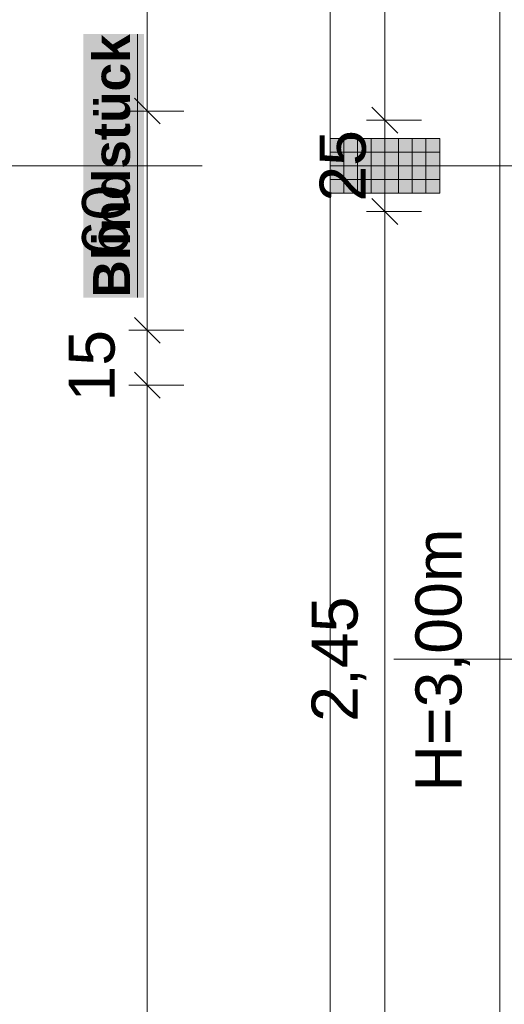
# Model space of a CAD drawing. Header units: metres. Extents: x -111 to 152, y -132 to 99.
# Tile 43 of 256: x -40.67 to -39.35, y -10.39 to -7.7. Entities that reach past the tile are written whole.
import ezdxf

# ---------------------------------------------------------------- set-up
doc = ezdxf.new("R2010")
doc.units = ezdxf.units.M
doc.header["$PDMODE"] = 1
doc.header["$PDSIZE"] = -2
doc.linetypes.add('Achsen 01', pattern=[5.291531, 3.175, -1.058062, 0.352704, -0.705764])
doc.linetypes.add('Raster 01', pattern=[2, 1, -1])
doc.layers.get('0').update_dxf_attribs({"lineweight": 25})
for name, color, linetype, lineweight, true_color in [('014_Fassadenarbeiten-000 Aufsicht Betonfertigteile', 7, 'Continuous', 9, 0xc0c0c0), ('AV1-Achsen', 1, 'Achsen 01', 18, 0xff0000), ('AV1-Raster', 7, 'Raster 01', 9, 0xa6a6a6)]:
    doc.layers.add(name, color=color, linetype=linetype, lineweight=lineweight, true_color=true_color)
for name, color, linetype, lineweight in [('014_Fassadenarbeiten-330 Betonfertigteile vertikal', 7, 'Continuous', 9), ('030_Sonnenschutzarbeiten-BLENDSCHUTZ', 7, 'Continuous', 5), ('_1.35m (3D)', 7, 'Continuous', 9), ('_EG (2D)', 7, 'Continuous', 9), ('_EG - DS (2D)', 7, 'Continuous', 9), ('_GRU (2D)', 7, 'Continuous', 9), ('Bemaßung-Bemaßung', 7, 'Continuous', 9), ('Keine', 7, 'Continuous', 9)]:
    doc.layers.add(name, color=color, linetype=linetype, lineweight=lineweight)
doc.layers.get('0').freeze()
doc.styles.add('Arial', font='arial.ttf')
doc.styles.add('Arial (bold)', font='arialbd.ttf')
doc.dimstyles.new('COE 50', dxfattribs={"dimtxt": 126.090495, "dimasz": 0.001414, "dimexe": 0.001, "dimexo": 0.01, "dimgap": 0.001, "dimtad": 1, "dimdec": 3, "dimtxsty": 'Arial', "dimblk": 'VW_SLASH-3', "dimblk1": 'VW_SLASH-3', "dimblk2": 'VW_SLASH-3', "dimcen": 0, "dimadec": 3, "dimazin": 0, "dimtfac": 0.8, "dimtdec": 3, "dimtix": 1, "dimtmove": 0, "dimatfit": 0, "dimldrblk": 'VW_SLASH-2', "dimfxl": 0.002, "dimfxlon": 1, "dimfrac": 2, "dimtolj": 1, "dimarcsym": 0})

# ---------------------------------------------------------------- blocks, each defined once
blk = doc.blocks.new('Group-2')
at = {"layer": 'AV1-Raster'}
for p, q in [((1.35, -8.1), (-40.5, -8.1)), ((1.35, -9.45), (-40.5, -9.45))]:
    blk.add_line(p, q, dxfattribs=at)
blk = doc.blocks.new('1.35m (3D)')
at = {"layer": 'AV1-Raster', "color": 7}
blk.add_blockref('Group-2', (0, 0), dxfattribs=at)
blk = doc.blocks.new('VW_SLASH-3')
at = {"color": 0, "linetype": 'ByBlock', "lineweight": -2, "transparency": 16777216}
blk.add_line((0, 0), (-1, 0), dxfattribs=at)
at = {"color": 0, "linetype": 'Continuous', "lineweight": 15, "transparency": 16777216, "flags": 128}
blk.add_lwpolyline([(0.5, 0.5), (-0.5, -0.5)], dxfattribs=at)
blk = doc.blocks.new('*D19')
at = {"layer": '030_Sonnenschutzarbeiten-BLENDSCHUTZ', "color": 0, "lineweight": -2}
for p, q in [((-39.575, -8.225), (-39.725, -8.225)), ((-39.675, -10.6043), (-39.675, -8.2957)), ((-39.575, -10.675), (-39.725, -10.675))]:
    blk.add_line(p, q, dxfattribs=at)
at = {"layer": 'Defpoints', "color": 0}
for p in [(-39.675, -8.225), (-38.935, -8.225), (-38.935, -10.675)]:
    blk.add_point(p, dxfattribs=at)
at = {"layer": '030_Sonnenschutzarbeiten-BLENDSCHUTZ', "color": 0, "lineweight": -2, "xscale": 0.070693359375, "yscale": 0.070693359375, "zscale": 0.070693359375}
for p, rotation in [((-39.675, -8.225), 90), ((-39.675, -10.675), 270)]:
    blk.add_blockref('VW_SLASH-3', p, dxfattribs=dict(at, rotation=rotation))
at = {"layer": '030_Sonnenschutzarbeiten-BLENDSCHUTZ', "color": 0, "lineweight": 13, "insert": (-39.8008, -9.45), "char_height": 0.12609, "attachment_point": 5, "rotation": 90, "style": 'Arial'}
blk.add_mtext('\\A1;2,45', dxfattribs=at)
blk = doc.blocks.new('VW_SLASH-2')
at = {"color": 0, "linetype": 'ByBlock', "lineweight": -2, "transparency": 16777216}
blk.add_line((0, 0), (-1, 0), dxfattribs=at)
at = {"color": 0, "linetype": 'Continuous', "lineweight": 15, "transparency": 16777216, "flags": 128}
blk.add_lwpolyline([(0.5, 0.5), (-0.5, -0.5)], dxfattribs=at)
blk = doc.blocks.new('*D20')
at = {"layer": '030_Sonnenschutzarbeiten-BLENDSCHUTZ', "color": 0, "lineweight": -2}
for p, q in [((-39.575, -5.525), (-39.725, -5.525)), ((-39.675, -7.9043), (-39.675, -5.5957)), ((-39.575, -7.975), (-39.725, -7.975))]:
    blk.add_line(p, q, dxfattribs=at)
at = {"layer": 'Defpoints', "color": 0}
for p in [(-39.675, -5.525), (-38.935, -5.525), (-38.935, -7.975)]:
    blk.add_point(p, dxfattribs=at)
at = {"layer": '030_Sonnenschutzarbeiten-BLENDSCHUTZ', "color": 0, "lineweight": -2, "xscale": 0.070693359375, "yscale": 0.070693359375, "zscale": 0.070693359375}
for p, rotation in [((-39.675, -5.525), 90), ((-39.675, -7.975), 270)]:
    blk.add_blockref('VW_SLASH-3', p, dxfattribs=dict(at, rotation=rotation))
at = {"layer": '030_Sonnenschutzarbeiten-BLENDSCHUTZ', "color": 0, "lineweight": 13, "insert": (-39.8008, -6.75), "char_height": 0.12609, "attachment_point": 5, "rotation": 90, "style": 'Arial'}
blk.add_mtext('\\A1;2,45', dxfattribs=at)
blk = doc.blocks.new('*D69')
at = {"layer": '030_Sonnenschutzarbeiten-BLENDSCHUTZ', "color": 0, "lineweight": -2}
for p, q in [((-39.675, -7.9043), (-39.675, -7.8336)), ((-39.575, -7.975), (-39.725, -7.975)), ((-39.675, -8.225), (-39.675, -7.975)), ((-39.575, -8.225), (-39.725, -8.225)), ((-39.675, -8.2957), (-39.675, -8.3664))]:
    blk.add_line(p, q, dxfattribs=at)
at = {"layer": 'Defpoints', "color": 0}
for p in [(-39.675, -7.975), (-38.91, -7.975), (-38.91, -8.225)]:
    blk.add_point(p, dxfattribs=at)
at = {"layer": '030_Sonnenschutzarbeiten-BLENDSCHUTZ', "color": 0, "lineweight": -2, "xscale": 0.070693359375, "yscale": 0.070693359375, "zscale": 0.070693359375}
for p, rotation in [((-39.675, -7.975), 270), ((-39.675, -8.225), 90)]:
    blk.add_blockref('VW_SLASH-3', p, dxfattribs=dict(at, rotation=rotation))
at = {"layer": '030_Sonnenschutzarbeiten-BLENDSCHUTZ', "color": 0, "lineweight": 13, "insert": (-39.7894, -8.1), "char_height": 0.12609, "attachment_point": 5, "rotation": 90, "style": 'Arial'}
blk.add_mtext('\\A1;25', dxfattribs=at)
blk = doc.blocks.new('*D519')
at = {"layer": 'Bemaßung-Bemaßung', "color": 0, "lineweight": -2}
for p, q in [((-41.225, -8.175), (-41.375, -8.175)), ((-41.325, -8.2457), (-41.325, -10.6543)), ((-41.225, -10.725), (-41.375, -10.725))]:
    blk.add_line(p, q, dxfattribs=at)
at = {"layer": 'Defpoints', "color": 0}
for p in [(-39.825, -8.175), (-41.325, -10.725), (-39.825, -10.725)]:
    blk.add_point(p, dxfattribs=at)
at = {"layer": 'Bemaßung-Bemaßung', "color": 0, "lineweight": -2, "xscale": 0.070693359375, "yscale": 0.070693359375, "zscale": 0.070693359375}
for p, rotation in [((-41.325, -8.175), 89.99999999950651), ((-41.325, -10.725), 269.9999999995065)]:
    blk.add_blockref('VW_SLASH-3', p, dxfattribs=dict(at, rotation=rotation))
at = {"layer": 'Bemaßung-Bemaßung', "color": 0, "insert": (-41.4508, -9.45), "char_height": 0.12609, "attachment_point": 5, "rotation": 90, "style": 'Arial'}
blk.add_mtext('\\A1;2,55', dxfattribs=at)
blk = doc.blocks.new('*D520')
at = {"layer": 'Bemaßung-Bemaßung', "color": 0, "lineweight": -2}
for p, q in [((-41.325, -7.9543), (-41.325, -7.8836)), ((-41.225, -8.025), (-41.375, -8.025)), ((-41.325, -8.025), (-41.325, -8.175)), ((-41.225, -8.175), (-41.375, -8.175)), ((-41.325, -8.2457), (-41.325, -8.3164))]:
    blk.add_line(p, q, dxfattribs=at)
at = {"layer": 'Defpoints', "color": 0}
for p in [(-39.825, -8.025), (-41.325, -8.175), (-39.825, -8.175)]:
    blk.add_point(p, dxfattribs=at)
at = {"layer": 'Bemaßung-Bemaßung', "color": 0, "lineweight": -2, "xscale": 0.070693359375, "yscale": 0.070693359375, "zscale": 0.070693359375}
for p, rotation in [((-41.325, -8.025), 269.999999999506), ((-41.325, -8.175), 89.99999999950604)]:
    blk.add_blockref('VW_SLASH-3', p, dxfattribs=dict(at, rotation=rotation))
at = {"layer": 'Bemaßung-Bemaßung', "color": 0, "insert": (-41.5144, -8.1), "char_height": 0.12609, "attachment_point": 5, "rotation": 90, "style": 'Arial'}
blk.add_mtext('\\A1;15', dxfattribs=at)
blk = doc.blocks.new('*D521')
at = {"layer": 'Bemaßung-Bemaßung', "color": 0, "lineweight": -2}
for p, q in [((-41.225, -5.475), (-41.375, -5.475)), ((-41.325, -5.5457), (-41.325, -7.9543)), ((-41.225, -8.025), (-41.375, -8.025))]:
    blk.add_line(p, q, dxfattribs=at)
at = {"layer": 'Defpoints', "color": 0}
for p in [(-39.825, -5.475), (-41.325, -8.025), (-39.825, -8.025)]:
    blk.add_point(p, dxfattribs=at)
at = {"layer": 'Bemaßung-Bemaßung', "color": 0, "lineweight": -2, "xscale": 0.070693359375, "yscale": 0.070693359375, "zscale": 0.070693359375}
for p, rotation in [((-41.325, -5.475), 89.99999999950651), ((-41.325, -8.025), 269.9999999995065)]:
    blk.add_blockref('VW_SLASH-3', p, dxfattribs=dict(at, rotation=rotation))
at = {"layer": 'Bemaßung-Bemaßung', "color": 0, "insert": (-41.4508, -6.75), "char_height": 0.12609, "attachment_point": 5, "rotation": 90, "style": 'Arial'}
blk.add_mtext('\\A1;2,55', dxfattribs=at)
blk = doc.blocks.new('*D535')
at = {"layer": 'Bemaßung-Bemaßung', "color": 0, "lineweight": -2}
for p, q in [((-40.225, -5.525), (-40.375, -5.525)), ((-40.325, -7.8793), (-40.325, -5.5957)), ((-40.225, -7.95), (-40.375, -7.95))]:
    blk.add_line(p, q, dxfattribs=at)
at = {"layer": 'Defpoints', "color": 0}
for p in [(-40.325, -5.525), (-28.35, -5.525), (-30.775, -7.95)]:
    blk.add_point(p, dxfattribs=at)
at = {"layer": 'Bemaßung-Bemaßung', "color": 0, "lineweight": -2, "xscale": 0.070693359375, "yscale": 0.070693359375, "zscale": 0.070693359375}
for p, rotation in [((-40.325, -5.525), 90), ((-40.325, -7.95), 270)]:
    blk.add_blockref('VW_SLASH-3', p, dxfattribs=dict(at, rotation=rotation))
at = {"layer": 'Bemaßung-Bemaßung', "color": 0, "insert": (-40.4717, -6.7375), "char_height": 0.12609, "attachment_point": 5, "rotation": 90, "style": 'Arial'}
blk.add_mtext('\\A1;2,42\\S5^ ;', dxfattribs=at)
blk = doc.blocks.new('*D536')
at = {"layer": 'Bemaßung-Bemaßung', "color": 0, "lineweight": -2}
for p, q in [((-40.225, -7.95), (-40.375, -7.95)), ((-40.325, -8.4793), (-40.325, -8.0207)), ((-40.225, -8.55), (-40.375, -8.55))]:
    blk.add_line(p, q, dxfattribs=at)
at = {"layer": 'Defpoints', "color": 0}
for p in [(-40.325, -7.95), (-30.775, -7.95), (-29.41, -8.55)]:
    blk.add_point(p, dxfattribs=at)
at = {"layer": 'Bemaßung-Bemaßung', "color": 0, "lineweight": -2, "xscale": 0.070693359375, "yscale": 0.070693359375, "zscale": 0.070693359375}
for p, rotation in [((-40.325, -7.95), 90), ((-40.325, -8.55), 270)]:
    blk.add_blockref('VW_SLASH-3', p, dxfattribs=dict(at, rotation=rotation))
at = {"layer": 'Bemaßung-Bemaßung', "color": 0, "insert": (-40.4394, -8.25), "char_height": 0.12609, "attachment_point": 5, "rotation": 90, "style": 'Arial'}
blk.add_mtext('\\A1;60', dxfattribs=at)
blk = doc.blocks.new('*D537')
at = {"layer": 'Bemaßung-Bemaßung', "color": 0, "lineweight": -2}
for p, q in [((-40.225, -8.55), (-40.375, -8.55)), ((-40.325, -8.6293), (-40.325, -8.6207)), ((-40.225, -8.7), (-40.375, -8.7))]:
    blk.add_line(p, q, dxfattribs=at)
at = {"layer": 'Defpoints', "color": 0}
for p in [(-40.325, -8.55), (-29.41, -8.55), (-28.8263, -8.7)]:
    blk.add_point(p, dxfattribs=at)
at = {"layer": 'Bemaßung-Bemaßung', "color": 0, "lineweight": -2, "xscale": 0.070693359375, "yscale": 0.070693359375, "zscale": 0.070693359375}
for p, rotation in [((-40.325, -8.55), 90), ((-40.325, -8.7), 270)]:
    blk.add_blockref('VW_SLASH-3', p, dxfattribs=dict(at, rotation=rotation))
at = {"layer": 'Bemaßung-Bemaßung', "color": 0, "insert": (-40.4764, -8.647), "char_height": 0.12609, "attachment_point": 5, "rotation": 90, "style": 'Arial'}
blk.add_mtext('\\A1;15', dxfattribs=at)
blk = doc.blocks.new('*D538')
at = {"layer": 'Bemaßung-Bemaßung', "color": 0, "lineweight": -2}
for p, q in [((-40.225, -8.7), (-40.375, -8.7)), ((-40.325, -13.3293), (-40.325, -8.7707)), ((-40.225, -13.4), (-40.375, -13.4))]:
    blk.add_line(p, q, dxfattribs=at)
at = {"layer": 'Defpoints', "color": 0}
for p in [(-40.325, -8.7), (-28.8263, -8.7), (-28.65, -13.4)]:
    blk.add_point(p, dxfattribs=at)
at = {"layer": 'Bemaßung-Bemaßung', "color": 0, "lineweight": -2, "xscale": 0.070693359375, "yscale": 0.070693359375, "zscale": 0.070693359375}
for p, rotation in [((-40.325, -8.7), 90), ((-40.325, -13.4), 270)]:
    blk.add_blockref('VW_SLASH-3', p, dxfattribs=dict(at, rotation=rotation))
at = {"layer": 'Bemaßung-Bemaßung', "color": 0, "insert": (-40.4508, -11.05), "char_height": 0.12609, "attachment_point": 5, "rotation": 90, "style": 'Arial'}
blk.add_mtext('\\A1;4,70', dxfattribs=at)
blk = doc.blocks.new('*D579')
at = {"layer": 'Bemaßung-Bemaßung', "color": 0, "lineweight": -2}
for p, q in [((-40.725, -8.225), (-40.875, -8.225)), ((-40.825, -8.2957), (-40.825, -10.6043)), ((-40.725, -10.675), (-40.875, -10.675))]:
    blk.add_line(p, q, dxfattribs=at)
at = {"layer": 'Defpoints', "color": 0}
for p in [(-39.025, -8.225), (-40.825, -10.675), (-39.025, -10.675)]:
    blk.add_point(p, dxfattribs=at)
at = {"layer": 'Bemaßung-Bemaßung', "color": 0, "lineweight": -2, "xscale": 0.070693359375, "yscale": 0.070693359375, "zscale": 0.070693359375}
for p, rotation in [((-40.825, -8.225), 90), ((-40.825, -10.675), 270)]:
    blk.add_blockref('VW_SLASH-3', p, dxfattribs=dict(at, rotation=rotation))
at = {"layer": 'Bemaßung-Bemaßung', "color": 0, "insert": (-40.9508, -9.45), "char_height": 0.12609, "attachment_point": 5, "rotation": 90, "style": 'Arial'}
blk.add_mtext('\\A1;2,45', dxfattribs=at)
blk = doc.blocks.new('*D580')
at = {"layer": 'Bemaßung-Bemaßung', "color": 0, "lineweight": -2}
for p, q in [((-40.825, -7.9043), (-40.825, -7.8336)), ((-40.725, -7.975), (-40.875, -7.975)), ((-40.825, -7.975), (-40.825, -8.225)), ((-40.725, -8.225), (-40.875, -8.225)), ((-40.825, -8.2957), (-40.825, -8.3664))]:
    blk.add_line(p, q, dxfattribs=at)
at = {"layer": 'Defpoints', "color": 0}
for p in [(-39.025, -7.975), (-40.825, -8.225), (-39.025, -8.225)]:
    blk.add_point(p, dxfattribs=at)
at = {"layer": 'Bemaßung-Bemaßung', "color": 0, "lineweight": -2, "xscale": 0.070693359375, "yscale": 0.070693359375, "zscale": 0.070693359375}
for p, rotation in [((-40.825, -7.975), 270), ((-40.825, -8.225), 90)]:
    blk.add_blockref('VW_SLASH-3', p, dxfattribs=dict(at, rotation=rotation))
at = {"layer": 'Bemaßung-Bemaßung', "color": 0, "insert": (-40.9394, -8.1), "char_height": 0.12609, "attachment_point": 5, "rotation": 90, "style": 'Arial'}
blk.add_mtext('\\A1;25', dxfattribs=at)
blk = doc.blocks.new('*D581')
at = {"layer": 'Bemaßung-Bemaßung', "color": 0, "lineweight": -2}
for p, q in [((-40.725, -5.525), (-40.875, -5.525)), ((-40.825, -5.5957), (-40.825, -7.9043)), ((-40.725, -7.975), (-40.875, -7.975))]:
    blk.add_line(p, q, dxfattribs=at)
at = {"layer": 'Defpoints', "color": 0}
for p in [(-39.025, -5.525), (-40.825, -7.975), (-39.025, -7.975)]:
    blk.add_point(p, dxfattribs=at)
at = {"layer": 'Bemaßung-Bemaßung', "color": 0, "lineweight": -2, "xscale": 0.070693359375, "yscale": 0.070693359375, "zscale": 0.070693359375}
for p, rotation in [((-40.825, -5.525), 90), ((-40.825, -7.975), 270)]:
    blk.add_blockref('VW_SLASH-3', p, dxfattribs=dict(at, rotation=rotation))
at = {"layer": 'Bemaßung-Bemaßung', "color": 0, "insert": (-40.9508, -6.75), "char_height": 0.12609, "attachment_point": 5, "rotation": 90, "style": 'Arial'}
blk.add_mtext('\\A1;2,45', dxfattribs=at)
blk = doc.blocks.new('Group-722')
at = {"layer": 'AV1-Achsen'}
blk.add_line((-43.35, -8.1), (4.2, -8.1), dxfattribs=at)
blk = doc.blocks.new('GRU (2D)')
at = {"layer": 'AV1-Achsen', "color": 7}
blk.add_blockref('Group-722', (0, 0), dxfattribs=at)
blk = doc.blocks.new('EG - DS (2D)')
at = {"layer": '030_Sonnenschutzarbeiten-BLENDSCHUTZ', "color": 30, "transparency": 33554610}
blk.add_solid([(-40.3335, -8.4611), (-40.3335, -7.7389), (-40.5, -8.4611), (-40.5, -7.7389)], dxfattribs=at)
blk.add_solid([(-40.3335, -8.4611), (-40.3335, -7.7389), (-40.5, -8.4611), (-40.5, -7.7389)], dxfattribs=at)
at = {"layer": '030_Sonnenschutzarbeiten-BLENDSCHUTZ', "color": 7, "insert": (-40.4732, -8.1), "char_height": 0.100872, "width": 0.722129, "attachment_point": 2, "rotation": 90, "line_spacing_factor": 0.969122, "style": 'Arial (bold)'}
blk.add_mtext('{\\LB}{\\Llindstück }', dxfattribs=at)
at = {"layer": '030_Sonnenschutzarbeiten-BLENDSCHUTZ', "color": 7, "insert": (-39.5913, -9.8121), "char_height": 0.12609, "attachment_point": 1, "rotation": 90, "line_spacing_factor": 0.969122, "style": 'Arial'}
blk.add_mtext('H=3,00m', dxfattribs=at)
at = {"layer": '030_Sonnenschutzarbeiten-BLENDSCHUTZ', "color": 7, "lineweight": 13}
for base, p1, p2, picture, middle in [((-39.675, -5.525), (-38.935, -7.975), (-38.935, -5.525), '*D20', (-39.8008, -6.75)), ((-39.675, -8.225), (-38.935, -10.675), (-38.935, -8.225), '*D19', (-39.8008, -9.45))]:
    dim = blk.add_linear_dim(base=base, p1=p1, p2=p2, angle=270, text='2,45', dimstyle='COE 50', override={"dimtxt": 0.12609, "dimasz": 0.070693, "dimexe": 0.05, "dimgap": 0.05, "dimpost": '<>', "dimtxsty": 'Arial', "dimtmove": 2, "dimfxl": 0.1}, dxfattribs=at)
    dim.commit()
    dim.dimension.update_dxf_attribs({"geometry": picture, "text_midpoint": middle})
at = {"layer": '030_Sonnenschutzarbeiten-BLENDSCHUTZ', "color": 251, "lineweight": 13}
dim = blk.add_linear_dim(base=(-39.675, -7.975), p1=(-38.91, -8.225), p2=(-38.91, -7.975), angle=270, text='25', dimstyle='COE 50', override={"dimtxt": 0.12609, "dimasz": 0.070693, "dimexe": 0.05, "dimgap": 0.05, "dimpost": '<>', "dimtxsty": 'Arial', "dimtmove": 2, "dimfxl": 0.1}, dxfattribs=at)
dim.commit()
dim.dimension.update_dxf_attribs({"geometry": '*D69', "text_midpoint": (-39.7894, -8.1)})
blk = doc.blocks.new('EG (2D)')
at = {"layer": '014_Fassadenarbeiten-330 Betonfertigteile vertikal', "linetype": 'Continuous', "lineweight": 0}
blk.add_hatch(color=9, dxfattribs=at).paths.add_polyline_path([(-39.525, -8.175), (-39.525, -8.025), (-39.825, -8.025), (-39.825, -8.175)])
at = {"layer": '014_Fassadenarbeiten-330 Betonfertigteile vertikal', "linetype": 'Continuous', "lineweight": 9}
h = blk.add_hatch(dxfattribs=at)
h.set_pattern_fill('Stahlbetonfertigteil', color=8, style=0, pattern_type=2)
h.set_pattern_definition([(-90, (0, 0), (0.0375, 0), [])])
h.paths.add_polyline_path([(-39.525, -8.175), (-39.525, -8.025), (-39.825, -8.025), (-39.825, -8.175)])
at = {"layer": '014_Fassadenarbeiten-330 Betonfertigteile vertikal', "linetype": 'Continuous', "lineweight": 13}
h = blk.add_hatch(dxfattribs=at)
h.set_pattern_fill('Stahlbetonfertigteil-1', color=8, style=0, pattern_type=2)
h.set_pattern_definition([(0, (0, 0), (2e-18, -0.0375), [])])
h.paths.add_polyline_path([(-39.525, -8.175), (-39.525, -8.025), (-39.825, -8.025), (-39.825, -8.175)])
at = {"layer": '014_Fassadenarbeiten-000 Aufsicht Betonfertigteile', "flags": 128}
blk.add_lwpolyline([(-39.36, -5.4), (-39.36, -21.6), (-39.455, -21.6), (-39.455, -21.905), (-39.825, -22.275), (-39.825, 0.675), (-39.455, 0.305), (-39.455, -5.4)], close=True, dxfattribs=at)
at = {"layer": '014_Fassadenarbeiten-330 Betonfertigteile vertikal', "flags": 128}
blk.add_lwpolyline([(-39.525, -8.175), (-39.525, -8.025), (-39.825, -8.025), (-39.825, -8.175)], close=True, dxfattribs=at)
at = {"layer": 'Keine', "color": 9, "linetype": 'Continuous', "lineweight": 13, "flags": 128}
blk.add_lwpolyline([(-39.825, 0.675), (0.675, 0.675), (0.675, -22.275), (-39.825, -22.275)], close=True, dxfattribs=at)
at = {"layer": 'Bemaßung-Bemaßung'}
for base, p1, p2, angle, text, override, picture, middle in [((-41.325, -8.025), (-39.825, -5.475), (-39.825, -8.025), 90, '2,55', {"dimtxt": 0.12609, "dimasz": 0.070693, "dimexe": 0.05, "dimgap": 0.05, "dimpost": '<>', "dimtxsty": 'Arial', "dimtmove": 2, "dimfxl": 0.1}, '*D521', (-41.4508, -6.75)), ((-40.825, -7.975), (-39.025, -5.525), (-39.025, -7.975), 270, '2,45', {"dimtxt": 0.12609, "dimasz": 0.070693, "dimexe": 0.05, "dimgap": 0.05, "dimpost": '<>', "dimtxsty": 'Arial', "dimtmove": 2, "dimfxl": 0.1}, '*D581', (-40.9508, -6.75)), ((-40.325, -5.525), (-30.775, -7.95), (-28.35, -5.525), 270, '2,42\\S5^ ;', {"dimtxt": 0.12609, "dimasz": 0.070693, "dimexe": 0.05, "dimgap": 0.05, "dimpost": '<>', "dimtxsty": 'Arial', "dimtmove": 2, "dimfxl": 0.1}, '*D535', (-40.4717, -6.7375)), ((-40.825, -8.225), (-39.025, -7.975), (-39.025, -8.225), 270, '25', {"dimtxt": 0.12609, "dimasz": 0.070693, "dimexe": 0.05, "dimgap": 0.05, "dimpost": '<>', "dimtxsty": 'Arial', "dimtmove": 2, "dimfxl": 0.1}, '*D580', (-40.9394, -8.1)), ((-41.325, -8.175), (-39.825, -8.025), (-39.825, -8.175), 90, '15', {"dimtxt": 0.12609, "dimasz": 0.070693, "dimexe": 0.05, "dimgap": 0.05, "dimpost": '<>', "dimtxsty": 'Arial', "dimtix": 0, "dimtmove": 2, "dimfxl": 0.1}, '*D520', (-41.5144, -8.1)), ((-40.325, -7.95), (-29.41, -8.55), (-30.775, -7.95), 270, '60', {"dimtxt": 0.12609, "dimasz": 0.070693, "dimexe": 0.05, "dimgap": 0.05, "dimpost": '<>', "dimtxsty": 'Arial', "dimtmove": 2, "dimfxl": 0.1}, '*D536', (-40.4394, -8.25)), ((-41.325, -10.725), (-39.825, -8.175), (-39.825, -10.725), 90, '2,55', {"dimtxt": 0.12609, "dimasz": 0.070693, "dimexe": 0.05, "dimgap": 0.05, "dimpost": '<>', "dimtxsty": 'Arial', "dimtmove": 2, "dimfxl": 0.1}, '*D519', (-41.4508, -9.45)), ((-40.825, -10.675), (-39.025, -8.225), (-39.025, -10.675), 270, '2,45', {"dimtxt": 0.12609, "dimasz": 0.070693, "dimexe": 0.05, "dimgap": 0.05, "dimpost": '<>', "dimtxsty": 'Arial', "dimtmove": 2, "dimfxl": 0.1}, '*D579', (-40.9508, -9.45)), ((-40.325, -8.7), (-28.65, -13.4), (-28.8263, -8.7), 270, '4,70', {"dimtxt": 0.12609, "dimasz": 0.070693, "dimexe": 0.05, "dimgap": 0.05, "dimpost": '<>', "dimtxsty": 'Arial', "dimtmove": 2, "dimfxl": 0.1}, '*D538', (-40.4508, -11.05))]:
    dim = blk.add_linear_dim(base=base, p1=p1, p2=p2, angle=angle, text=text, dimstyle='COE 50', override=override, dxfattribs=at)
    dim.commit()
    dim.dimension.update_dxf_attribs({"geometry": picture, "text_midpoint": middle})
dim = blk.add_linear_dim(base=(-40.325, -8.55), p1=(-28.8263, -8.7), p2=(-29.41, -8.55), angle=270, text='15', dimstyle='COE 50', override={"dimtxt": 0.12609, "dimasz": 0.070693, "dimexe": 0.05, "dimgap": 0.05, "dimpost": '<>', "dimtxsty": 'Arial', "dimtmove": 2, "dimfxl": 0.1}, dxfattribs=at)
dim.commit()
dim.dimension.update_dxf_attribs({"geometry": '*D537', "text_midpoint": (-40.4764, -8.647), "dimtype": 160})

msp = doc.modelspace()

# ---------------------------------------------------------------- block references
at = {"layer": '_1.35m (3D)'}
msp.add_blockref('1.35m (3D)', (0, 0), dxfattribs=at)

# ---------------------------------------------------------------- next in the draw order: block references
at = {"layer": '_EG - DS (2D)'}
msp.add_blockref('EG - DS (2D)', (0, 0), dxfattribs=at)

# ---------------------------------------------------------------- next in the draw order: block references
at = {"layer": '_EG (2D)'}
msp.add_blockref('EG (2D)', (0, 0), dxfattribs=at)

# ---------------------------------------------------------------- next in the draw order: block references
at = {"layer": '_GRU (2D)'}
msp.add_blockref('GRU (2D)', (0, 0), dxfattribs=at)

doc.saveas('drawing.dxf')
